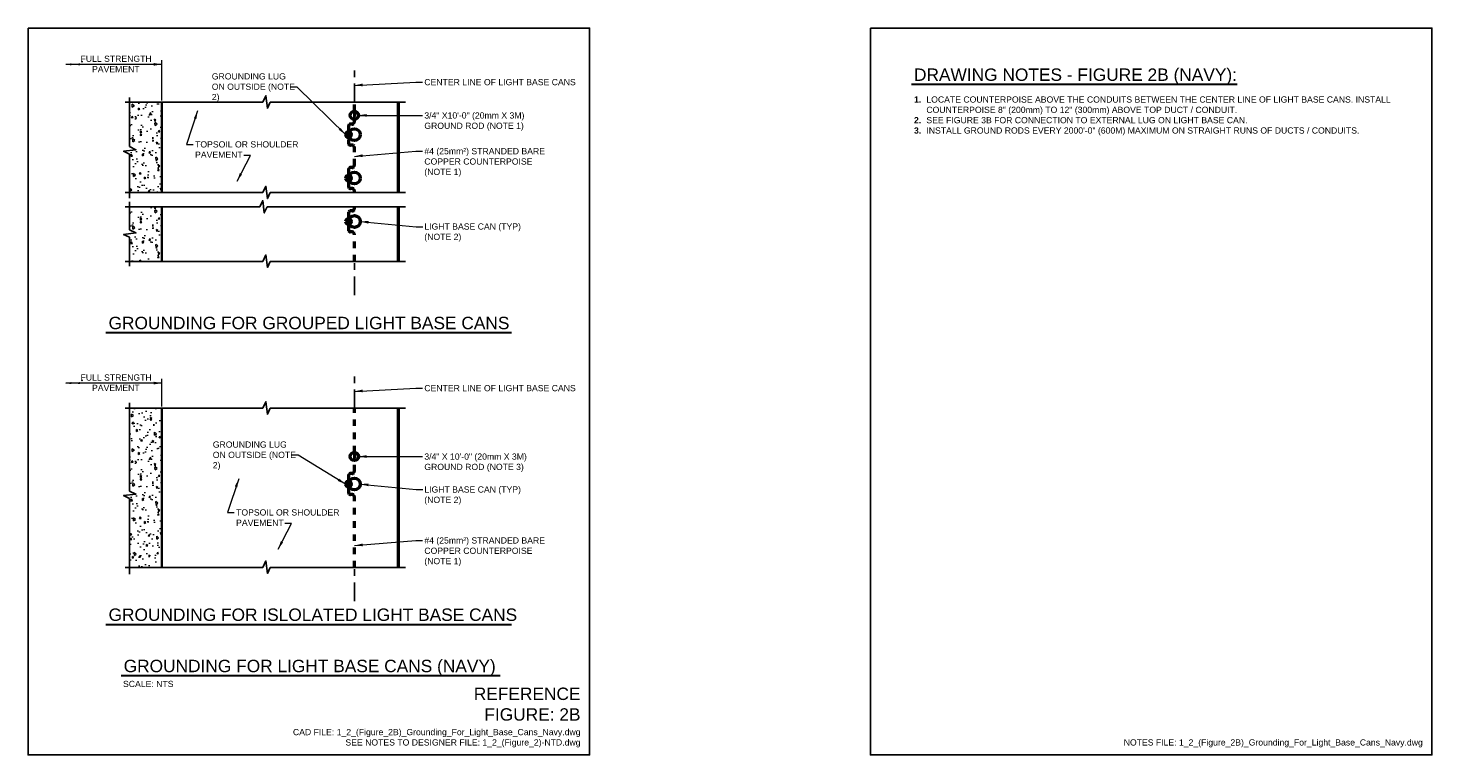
# Model space of a CAD drawing. Header units: inches. Extents: x 0 to 21.3, y 0 to 11.
import ezdxf
from ezdxf.enums import TextEntityAlignment as Align

# ---------------------------------------------------------------- set-up
doc = ezdxf.new("R2010")
doc.units = ezdxf.units.IN
doc.header["$LTSCALE"] = 0.375
doc.header["$MEASUREMENT"] = 0
doc.header["$PDSIZE"] = 2
doc.linetypes.add('CENTER2', pattern=[1.125, 0.75, -0.125, 0.125, -0.125])
doc.linetypes.add('HIDDEN2', pattern=[0.1875, 0.125, -0.0625])
doc.layers.get('0').update_dxf_attribs({"linetype": 'CONTINUOUS', "lineweight": 35})
for name, color, linetype, lineweight in [('C-GRAD-FNSH', 4, 'CONTINUOUS', 50), ('E-AFLD-LITE-RUNW', 203, 'CONTINUOUS', 50), ('E-GRND-CIRC', 4, 'HIDDEN2', 50), ('E-GRND-EQUI', 83, 'CONTINUOUS', 50), ('G-ANNO-PATT', 8, 'CONTINUOUS', 18), ('G-ANNO-RDME', 5, 'CONTINUOUS', 18), ('S-SLAB-EDGE', 41, 'CONTINUOUS', 35)]:
    doc.layers.add(name, color=color, linetype=linetype, lineweight=lineweight)
for name, color, linetype in [('G-ANNO-DIMS', 7, 'CONTINUOUS'), ('G-ANNO-DIMS @ 1', 7, 'CONTINUOUS'), ('G-ANNO-SYMB', 6, 'CONTINUOUS'), ('G-ANNO-TEXT', 7, 'CONTINUOUS'), ('G-ANNO-TTLB', 7, 'CONTINUOUS')]:
    doc.layers.add(name, color=color, linetype=linetype)
doc.styles.add('00-E-TITLE-1_1', font='arial.ttf', dxfattribs={"height": 0.1875})
doc.styles.add('01-E-BLDG-1_1', font='arial.ttf', dxfattribs={"height": 0.09375})
doc.dimstyles.new('01-E-BLDG-1_1', dxfattribs={"dimtxt": 0.09375, "dimasz": 0.125, "dimexe": 0.0625, "dimexo": 0.0625, "dimgap": 0.0625, "dimtad": 1, "dimdec": 4, "dimzin": 3, "dimdsep": 46, "dimlunit": 4, "dimtxsty": '01-E-BLDG-1_1', "dimcen": 0.0625, "dimclrd": 1, "dimclre": 1, "dimclrt": 256, "dimazin": 0, "dimtfac": 1, "dimtdec": 4, "dimtmove": 1, "dimatfit": 3, "dimfxl": 1, "dimfrac": 2, "dimtolj": 1, "dimtzin": 3, "dimlwd": 0, "dimlwe": 0, "dimarcsym": 0})

# ---------------------------------------------------------------- blocks, each defined once
blk = doc.blocks.new('BREAK')
at = {"color": 0, "linetype": 'Continuous', "flags": 128}
blk.add_lwpolyline([(0, 0), (0.046625, 0.097375), (0.069125, -0.090125), (0.112375, 0)], dxfattribs=at)
blk = doc.blocks.new('G-TDT2')
at = {"linetype": 'ByBlock', "lineweight": -2}
h = blk.add_hatch(color=256, dxfattribs=at)
edge = h.paths.add_edge_path()
edge.add_arc((0, 0), 0.0444, 0, 360)
at = {"color": 0, "linetype": 'ByBlock', "lineweight": -2}
blk.add_circle((0, 0), 0.0444, dxfattribs=at)
blk = doc.blocks.new('GRDROD')
at = {"color": 0, "linetype": 'Continuous'}
for p, q in [((0, 0.078), (0, 0)), ((0, 0), (0, -0.039)), ((0.039, -0.039), (-0.039, -0.039)), ((0.026, -0.059), (-0.026, -0.059)), ((0.013, -0.078), (-0.013, -0.078))]:
    blk.add_line(p, q, dxfattribs=at)
blk.add_circle((0, 0), 0.125, dxfattribs=at)
blk = doc.blocks.new('DBLARR')
at = {"linetype": 'Continuous'}
for points in [[(-0.227, 0.016), (-0.13, 0), (-0.227, -0.016), (-0.227, -0.016, 0.240091)], [(-0.097, 0.016), (0, 0), (-0.097, -0.016), (-0.097, -0.016, 0.240091), (-0.097, 0.016)]]:
    blk.add_hatch(color=0, dxfattribs=at).paths.add_polyline_path(points)
at = {"color": 0, "linetype": 'Continuous'}
blk.add_point((-0.259, -0.043), dxfattribs=at)

msp = doc.modelspace()

# ---------------------------------------------------------------- hatches: boundary and pattern name
at = {"layer": 'G-ANNO-PATT'}
h = msp.add_hatch(dxfattribs=at)
h.set_pattern_fill('AR-CONC', color=256, scale=0.038846, angle=45, style=0)
h.set_pattern_definition([(95, (0.0789, 1.69416), (0.214257, 0.179783), [0.029135, -0.320481]), (40, (0.0789, 1.69416), (-0.244728, 0.1685025), [0.023308, -0.256385]), (145.4514, (0.09675, 1.70915), (-0.030471, 0.3482855), [0.024761, -0.272367]), (91.184, (0.02395, 1.7491), (0.33862, 0.247689), [0.043702, -0.480722]), (141.6356, (0.05217, 1.76974), (-0.010838, 0.524312), [0.03714, -0.40855]), (36.184, (0.02395, 1.7491), (-0.010838, 0.524312), [0.034962, -0.384578]), (66, (0.06516, 1.76284), (0.274554, 0.053368), [0.029135, -0.320481]), (11, (0.06516, 1.76284), (-0.132352, 0.266022), [0.023308, -0.256385]), (116.4514, (0.08804, 1.76728), (0.142202, 0.31939), [0.024761, -0.272367]), (82.5, (0.07889, 1.69416), (-0.0881006, 0.0947808), [0, -0.2532773, 0, -0.2602696, 0, -0.2573562]), (52.5, (0.07889, 1.69416), (-0.0360776, 0.1805997), [0, -0.1483925, 0, -0.2474504, 0, -0.0980867]), (12.5, (0.01764, 1.63291), (0.1528281, 0.1404371), [0, -0.0971155, 0, -0.3030005, 0, -0.4020583]), (2.5, (-0.00983, 1.60544), (0.1326948, 0.1876893), [0, -0.12625, 0, -0.2012234, 0, -0.2855197])])
h.paths.add_polyline_path([(1.535, 9.878), (2.026, 9.878), (2.026, 8.51), (1.535, 8.51), (1.535, 9.094), (1.445, 9.137), (1.633, 9.159), (1.535, 9.206)])
h = msp.add_hatch(dxfattribs=at)
h.set_pattern_fill('AR-CONC', color=256, scale=0.038846, angle=45, style=0)
h.set_pattern_definition([(95, (0.0789, 0.37307), (0.214257, 0.179783), [0.029135, -0.320481]), (40, (0.0789, 0.37307), (-0.244728, 0.168503), [0.023308, -0.256385]), (145.4514, (0.09675, 0.38806), (-0.030471, 0.3482855), [0.024761, -0.272367]), (91.184, (0.02395, 0.428), (0.33862, 0.247689), [0.043702, -0.480722]), (141.6356, (0.05217, 0.44865), (-0.010838, 0.524312), [0.03714, -0.40855]), (36.184, (0.02395, 0.428), (-0.010838, 0.524312), [0.034962, -0.384578]), (66, (0.06516, 0.44175), (0.274554, 0.053368), [0.029135, -0.320481]), (11, (0.06516, 0.44175), (-0.132352, 0.266022), [0.023308, -0.256385]), (116.4514, (0.08804, 0.4462), (0.142202, 0.31939), [0.024761, -0.272367]), (82.5, (0.07889, 0.37307), (-0.0881006, 0.0947808), [0, -0.2532773, 0, -0.2602696, 0, -0.2573562]), (52.5, (0.07889, 0.37307), (-0.0360776, 0.1805997), [0, -0.1483925, 0, -0.2474504, 0, -0.0980867]), (12.5, (0.01764, 0.31182), (0.1528281, 0.1404371), [0, -0.0971155, 0, -0.3030005, 0, -0.4020583]), (2.5, (-0.00983, 0.28435), (0.1326948, 0.1876893), [0, -0.12625, 0, -0.2012234, 0, -0.2855197])])
h.paths.add_polyline_path([(1.535, 8.293), (2.026, 8.293), (2.026, 7.469), (1.535, 7.469), (1.535, 7.835), (1.445, 7.878), (1.633, 7.901), (1.535, 7.947)])
h = msp.add_hatch(dxfattribs=at)
h.set_pattern_fill('AR-CONC', color=256, scale=0.038846, angle=45, style=0)
h.set_pattern_definition([(95, (0.0789, -3.519), (0.214257, 0.179783), [0.029135, -0.320481]), (40, (0.0789, -3.519), (-0.244728, 0.1685025), [0.023308, -0.256385]), (145.4514, (0.09675, -3.504), (-0.030471, 0.3482855), [0.024761, -0.272367]), (91.184, (0.02395, -3.46405), (0.33862, 0.247689), [0.043702, -0.480722]), (141.6356, (0.05217, -3.4434), (-0.010838, 0.524312), [0.037141, -0.408551]), (36.184, (0.02395, -3.46405), (-0.010838, 0.524312), [0.034962, -0.384578]), (66, (0.06516, -3.45032), (0.274554, 0.053368), [0.029135, -0.320481]), (11, (0.06516, -3.45032), (-0.132352, 0.266022), [0.023308, -0.256385]), (116.4514, (0.08804, -3.44587), (0.142202, 0.31939), [0.024761, -0.272367]), (82.5, (0.07889, -3.51899), (-0.0881006, 0.0947808), [0, -0.2532773, 0, -0.2602696, 0, -0.2573562]), (52.5, (0.07889, -3.51899), (-0.0360776, 0.1805997), [0, -0.1483925, 0, -0.2474504, 0, -0.0980867]), (12.5, (0.01764, -3.58025), (0.1528281, 0.1404371), [0, -0.0971155, 0, -0.3030005, 0, -0.4020583]), (2.5, (-0.00983, -3.60771), (0.1326948, 0.1876893), [0, -0.1262502, 0, -0.2012234, 0, -0.2855197])])
h.paths.add_polyline_path([(1.535, 5.247), (2.026, 5.247), (2.026, 2.838), (1.535, 2.838), (1.535, 3.88), (1.445, 3.924), (1.633, 3.946), (1.535, 3.993)])

# ---------------------------------------------------------------- linework, layer by layer
at = {"layer": 'C-GRAD-FNSH'}
for p, q in [((5.603, 9.878), (5.603, 8.51)), ((5.603, 8.293), (5.603, 7.469)), ((5.603, 5.247), (5.603, 2.838))]:
    msp.add_line(p, q, dxfattribs=at)
at = {"layer": 'E-AFLD-LITE-RUNW'}
for centre in [(4.939, 9.388), (4.939, 8.73), (4.939, 8.073), (4.939, 4.099)]:
    msp.add_circle(centre, 0.0895, dxfattribs=at)
at = {"layer": 'E-GRND-CIRC'}
for p, q in [((4.939, 9.742), (4.939, 9.878)), ((4.939, 9.578), (4.939, 9.617)), ((4.85, 9.516), (4.85, 9.26)), ((4.907, 9.547), (4.881, 9.547)), ((4.907, 9.229), (4.881, 9.229)), ((4.939, 8.921), (4.939, 9.198)), ((4.85, 8.858), (4.85, 8.603)), ((4.907, 8.89), (4.881, 8.89)), ((4.907, 8.571), (4.881, 8.571)), ((4.939, 8.51), (4.939, 8.54)), ((4.939, 8.263), (4.939, 8.293)), ((4.85, 8.201), (4.85, 7.945)), ((4.907, 8.232), (4.881, 8.232)), ((4.907, 7.914), (4.881, 7.914)), ((4.939, 7.469), (4.939, 7.883)), ((4.939, 4.578), (4.939, 5.247)), ((4.907, 4.259), (4.881, 4.259)), ((4.939, 4.29), (4.939, 4.453)), ((4.85, 4.227), (4.85, 3.972)), ((4.907, 3.94), (4.881, 3.94)), ((4.939, 2.838), (4.939, 3.909))]:
    msp.add_line(p, q, dxfattribs=at)
for centre, start, end in [((4.907, 9.578), 270.0027, 0), ((4.881, 9.516), 90.0027, 180.0027), ((4.881, 9.26), 179.9973, 269.9973), ((4.907, 9.198), 0, 89.9973), ((4.881, 8.858), 90.0027, 180.0027), ((4.907, 8.921), 270.0027, 0), ((4.881, 8.603), 179.9973, 269.9973), ((4.907, 8.54), 0, 89.9973), ((4.881, 8.201), 90.0027, 180.0027), ((4.907, 8.263), 270.0027, 0), ((4.881, 7.945), 179.9973, 269.9973), ((4.907, 7.883), 0, 89.9973), ((4.881, 4.227), 90.0027, 180.0027), ((4.907, 4.29), 270.0027, 0), ((4.881, 3.972), 179.9973, 269.9973), ((4.907, 3.909), 0, 89.9973)]:
    msp.add_arc(centre, 0.0312, start, end, dxfattribs=at)
at = {"layer": 'G-ANNO-DIMS', "color": 1, "lineweight": 0}
for p, q in [((2.026, 9.905), (2.026, 10.514)), ((2.026, 5.274), (2.026, 5.69))]:
    msp.add_line(p, q, dxfattribs=at)
at = {"layer": 'G-ANNO-DIMS', "linetype": 'CENTER2'}
for p, q in [((4.939, 9.878), (4.939, 10.389)), ((4.939, 6.959), (4.939, 7.469)), ((4.939, 5.247), (4.939, 5.758)), ((4.939, 2.328), (4.939, 2.838))]:
    msp.add_line(p, q, dxfattribs=at)
at = {"layer": 'G-ANNO-SYMB'}
for p, q in [((1.471, 9.878), (3.553, 9.878)), ((1.535, 9.95), (1.535, 9.206)), ((3.665, 9.878), (5.712, 9.878)), ((1.535, 9.094), (1.535, 8.427)), ((1.471, 8.51), (3.553, 8.51)), ((3.665, 8.51), (5.712, 8.51)), ((1.471, 8.293), (3.506, 8.293)), ((1.535, 8.369), (1.535, 7.947)), ((3.619, 8.293), (5.712, 8.293)), ((1.535, 7.835), (1.535, 7.399)), ((1.471, 7.469), (3.553, 7.469)), ((3.665, 7.469), (5.712, 7.469)), ((1.535, 5.331), (1.535, 3.993)), ((1.471, 5.247), (3.553, 5.247)), ((3.665, 5.247), (5.712, 5.247)), ((1.535, 3.88), (1.535, 2.738)), ((1.471, 2.838), (3.553, 2.838)), ((3.665, 2.838), (5.712, 2.838))]:
    msp.add_line(p, q, dxfattribs=at)
at = {"layer": 'G-ANNO-TEXT', "linetype": 'Continuous', "lineweight": 30}
for p, q in [((13.371, 10.149), (18.3, 10.149)), ((1.178, 6.391), (7.316, 6.391)), ((1.178, 1.976), (7.316, 1.976)), ((1.408, 1.2), (7.145, 1.2))]:
    msp.add_line(p, q, dxfattribs=at)
at = {"layer": 'G-ANNO-TTLB'}
for points in [[(0, 11), (8.5, 11), (8.5, 0), (0, 0)], [(12.75, 11), (21.25, 11), (21.25, 0), (12.75, 0)]]:
    msp.add_lwpolyline(points, close=True, dxfattribs=at)
at = {"layer": 'S-SLAB-EDGE'}
for p, q in [((2.026, 9.878), (2.026, 8.51)), ((2.026, 8.293), (2.026, 7.469)), ((2.026, 5.247), (2.026, 2.838))]:
    msp.add_line(p, q, dxfattribs=at)

# ---------------------------------------------------------------- block references
at = {"layer": 'E-GRND-EQUI', "xscale": 0.5, "yscale": 0.5, "zscale": 0.5}
for p in [(4.939, 9.679), (4.939, 4.516)]:
    msp.add_blockref('GRDROD', p, dxfattribs=at)
at = {"layer": 'E-GRND-EQUI', "xscale": -1}
for p in [(4.85, 9.388), (4.85, 8.73), (4.85, 8.073), (4.85, 4.099)]:
    msp.add_blockref('G-TDT2', p, dxfattribs=at)
at = {"layer": 'G-ANNO-DIMS @ 1', "color": 1, "rotation": 180}
for p in [(0.559, 10.451), (0.559, 5.627)]:
    msp.add_blockref('DBLARR', p, dxfattribs=at)
at = {"layer": 'G-ANNO-SYMB'}
for p in [(3.553, 9.878), (3.553, 8.51), (3.506, 8.293), (3.553, 7.469), (3.553, 5.247), (3.553, 2.838)]:
    msp.add_blockref('BREAK', p, dxfattribs=at)
at = {"layer": 'G-ANNO-SYMB', "rotation": 269.9999999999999}
for p in [(1.535, 9.206), (1.535, 7.947), (1.535, 3.993)]:
    msp.add_blockref('BREAK', p, dxfattribs=at)

# ---------------------------------------------------------------- texts
at = {"layer": 'G-ANNO-RDME', "attachment_point": 9}
for s, insert, char_height, width, style in [('REFERENCE FIGURE: 2B', (8.362, 0.516), 0.1875, 1.56492, '00-E-TITLE-1_1'), ('CAD FILE: 1_2_(Figure_2B)_Grounding_For_Light_Base_Cans_Navy.dwg\\PSEE NOTES TO DESIGNER FILE: 1_2_(Figure_2)-NTD.dwg', (8.362, 0.114), 0.09375, 7.02645, '01-E-BLDG-1_1'), ('NOTES FILE: 1_2_(Figure_2B)_Grounding_For_Light_Base_Cans_Navy.dwg', (21.112, 0.114), 0.09375, 7.02645, '01-E-BLDG-1_1')]:
    msp.add_mtext(s, dxfattribs=dict(at, insert=insert, char_height=char_height, width=width, style=style))
at = {"layer": 'G-ANNO-TEXT', "style": '01-E-BLDG-1_1'}
for s, height, p in [('FULL STRENGTH', 0.09375, (0.794, 10.489)), ('PAVEMENT', 0.0938, (0.968, 10.332)), ('FULL STRENGTH', 0.09375, (0.794, 5.665)), ('PAVEMENT', 0.0938, (0.968, 5.508))]:
    msp.add_text(s, height=height, dxfattribs=at).set_placement(p)
at = {"layer": 'G-ANNO-TEXT', "style": '00-E-TITLE-1_1'}
for s, p in [('DRAWING NOTES - FIGURE 2B (NAVY):', (13.41, 10.145)), ('GROUNDING FOR GROUPED LIGHT BASE CANS', (1.218, 6.387)), ('GROUNDING FOR ISLOLATED LIGHT BASE CANS', (1.218, 1.972)), ('GROUNDING FOR LIGHT BASE CANS (NAVY)', (1.447, 1.196))]:
    msp.add_text(s, height=0.1875, dxfattribs=at).set_placement(p, align=Align.BOTTOM_LEFT)
at = {"layer": 'G-ANNO-TEXT', "style": '01-E-BLDG-1_1'}
msp.add_text('SCALE: NTS', height=0.0938, dxfattribs=at).set_placement((1.437, 1.121), align=Align.TOP_LEFT)
at = {"layer": 'G-ANNO-TEXT', "char_height": 0.09375, "attachment_point": 1, "style": '01-E-BLDG-1_1'}
for s, insert, width in [('\\A1;GROUNDING LUG ON OUTSIDE (NOTE 2)', (2.781, 10.316), 1.34832), ('\\A1;CENTER LINE OF LIGHT BASE CANS', (5.998, 10.229), 2.35692), ('\\pi-0.1875,l0.1875,t0.1875;{\\fArial|b1|i0|c0|p34;1.^I}LOCATE COUNTERPOISE ABOVE THE CONDUITS BETWEEN THE CENTER LINE OF LIGHT BASE CANS. INSTALL COUNTERPOISE 8" (200mm) TO 12" (300mm) ABOVE TOP DUCT / CONDUIT.\\P{\\fArial|b1|i0|c0|p34;2.^I}SEE FIGURE 3B FOR CONNECTION TO EXTERNAL LUG ON LIGHT BASE CAN.\\P{\\fArial|b1|i0|c0|p34;3.^I}INSTALL GROUND RODS EVERY 2000\'-0" (600M) MAXIMUM ON STRAIGHT RUNS OF DUCTS / CONDUITS.', (13.41, 9.966), 7.42379), ('\\A1;3/4" X10\'-0" (20mm X 3M) GROUND ROD (NOTE 1)', (5.998, 9.725), 1.9765), ('\\A1;TOPSOIL OR SHOULDER PAVEMENT', (2.528, 9.287), 1.58318), ('\\A1;#4 (25mm²) STRANDED BARE COPPER COUNTERPOISE (NOTE 1)', (5.998, 9.184), 1.83357), ('\\A1;LIGHT BASE CAN (TYP) (NOTE 2)', (5.998, 8.044), 1.46605), ('\\A1;CENTER LINE OF LIGHT BASE CANS', (5.998, 5.598), 2.35692), ('\\A1;GROUNDING LUG ON OUTSIDE (NOTE 2)', (2.796, 4.744), 1.34832), ('\\A1;3/4" X 10\'-0" (20mm X 3M) GROUND ROD (NOTE 3)', (5.998, 4.562), 1.9765), ('\\A1;LIGHT BASE CAN (TYP) (NOTE 2)', (5.998, 4.064), 1.46605), ('\\A1;TOPSOIL OR SHOULDER PAVEMENT', (3.149, 3.717), 1.58318), ('\\A1;#4 (25mm²) STRANDED BARE COPPER COUNTERPOISE (NOTE 1)', (5.998, 3.293), 1.83357)]:
    msp.add_mtext(s, dxfattribs=dict(at, insert=insert, width=width))

# ---------------------------------------------------------------- leaders
at = {"layer": 'G-ANNO-DIMS'}
for points in [[(2.026, 10.451), (0.573, 10.451)], [(2.026, 5.627), (0.573, 5.627)]]:
    msp.add_leader(points, dimstyle='01-E-BLDG-1_1', override={"dimasz": 0.125}, dxfattribs=at)
at = {"layer": 'G-ANNO-TEXT'}
for points in [[(4.805, 9.388), (4.074, 10.108), (3.974, 10.108)], [(4.939, 10.133), (5.869, 10.181), (5.969, 10.181)], [(2.567, 9.746), (2.399, 9.239), (2.499, 9.239)], [(5.001, 9.679), (5.869, 9.677), (5.969, 9.677)], [(3.164, 8.685), (3.368, 9.073), (3.268, 9.073)], [(4.939, 9.059), (5.869, 9.136), (5.969, 9.136)], [(5.028, 8.073), (5.877, 7.99), (5.977, 7.99)], [(4.939, 5.502), (5.869, 5.55), (5.969, 5.55)], [(4.805, 4.099), (4.089, 4.536), (3.989, 4.536)], [(5.001, 4.516), (5.869, 4.514), (5.969, 4.514)], [(3.188, 4.176), (3.02, 3.669), (3.12, 3.669)], [(5.028, 4.099), (5.877, 4.016), (5.977, 4.016)], [(3.785, 3.115), (3.989, 3.503), (3.889, 3.503)], [(4.939, 3.168), (5.869, 3.245), (5.969, 3.245)]]:
    msp.add_leader(points, dimstyle='01-E-BLDG-1_1', dxfattribs=at)

doc.saveas('drawing.dxf')
